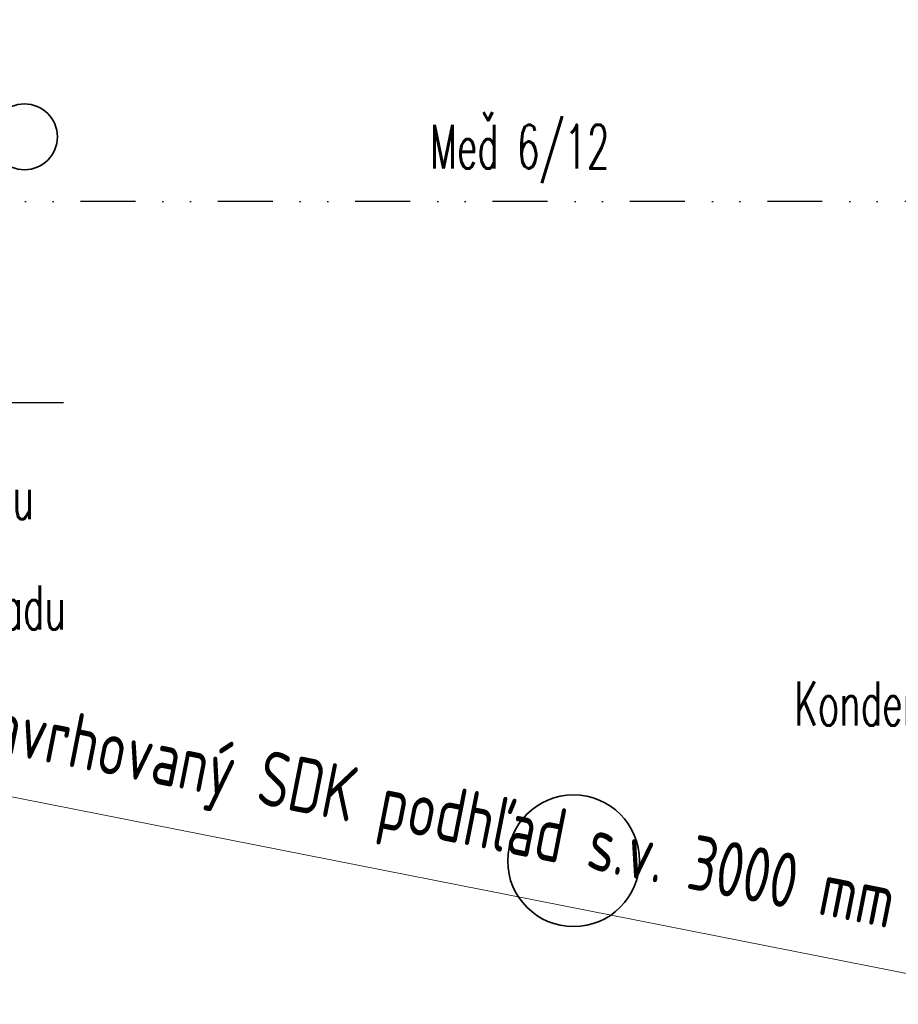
# Model space of a CAD drawing. Extents: x 1911006 to 2186114, y 709265 to 747216.
# Tile 250 of 256: x 1925410 to 1927410, y 736484 to 738726. Entities that reach past the tile are written whole.
import ezdxf

# ---------------------------------------------------------------- set-up
doc = ezdxf.new("R2010")
doc.units = 0
doc.header["$LTSCALE"] = 500
doc.header["$MEASUREMENT"] = 0
doc.linetypes.add('ACAD_ISO12W100', pattern=[22, 12, -3, 0.5, -3, 0.5, -3])
doc.linetypes.add('DIVIDE2', pattern=[0.625, 0.25, -0.125, 0, -0.125, 0, -0.125])
doc.layers.add('!_A_02_HRUBÁ', color=255, linetype='CONTINUOUS', lineweight=35)
doc.layers.add('!_A_05_DVOJBODKOČIARKOVANÁ', color=2, linetype='ACAD_ISO12W100', lineweight=13)
doc.layers.add('!_A_52_NOVÉ KCIE', color=7, linetype='CONTINUOUS', lineweight=13, true_color=0xa30000)
doc.layers.add('VZT', color=7, linetype='CONTINUOUS')
doc.styles.add('Iso CP', font='isocp.shx', dxfattribs={"width": 0.8})
doc.styles.add('ROMANS', font='ROMANS.shx', dxfattribs={"width": 0.6, "height": 100})

msp = doc.modelspace()

# ---------------------------------------------------------------- linework, layer by layer
at = {"layer": '!_A_02_HRUBÁ', "color": 150, "true_color": 0x2994ff}
for centre, radius in [((1925421.3, 738459.4), 75), ((1926671.3, 736810.8), 150)]:
    msp.add_circle(centre, radius, dxfattribs=at)
at = {"layer": '!_A_05_DVOJBODKOČIARKOVANÁ', "color": 7}
msp.add_lwpolyline([(1917496.5, 744319.4), (1923977.8, 737235.3), (1933463.3, 735362.5)], dxfattribs=at)
at = {"layer": 'VZT', "color": 3, "linetype": 'DIVIDE2'}
msp.add_line((1927550.1, 738312.3), (1918053.1, 738312.3), dxfattribs=at)
at = {"layer": 'VZT'}
msp.add_line((1924086.1, 737854.3), (1925509.8, 737854.3), dxfattribs=at)

# ---------------------------------------------------------------- texts
at = {"layer": '!_A_52_NOVÉ KCIE', "color": 7, "insert": (1925300.2, 737196.5), "char_height": 125, "attachment_point": 1, "rotation": 348.8317, "style": 'Iso CP'}
msp.add_mtext_dynamic_manual_height_columns('navrhovaný SDK podhľad s.v. 3000 mm', width=2949.009, gutter_width=1, heights=[0], dxfattribs=at)
at = {"layer": 'VZT', "style": 'ROMANS', "width": 0.6}
for s, p in [('Meď 6/12', (1926344.2, 738387)), ('Zabudované čerpadlo kondenzátu', (1924079.9, 737589)), ('znovuosadená do nového podhladu', (1924083.4, 737337.7)), ('Kondenzat zaustiť do pôvodných sifónov', (1927173.4, 737118.7))]:
    msp.add_text(s, height=100, dxfattribs=at).set_placement(p)

doc.saveas('drawing.dxf')
